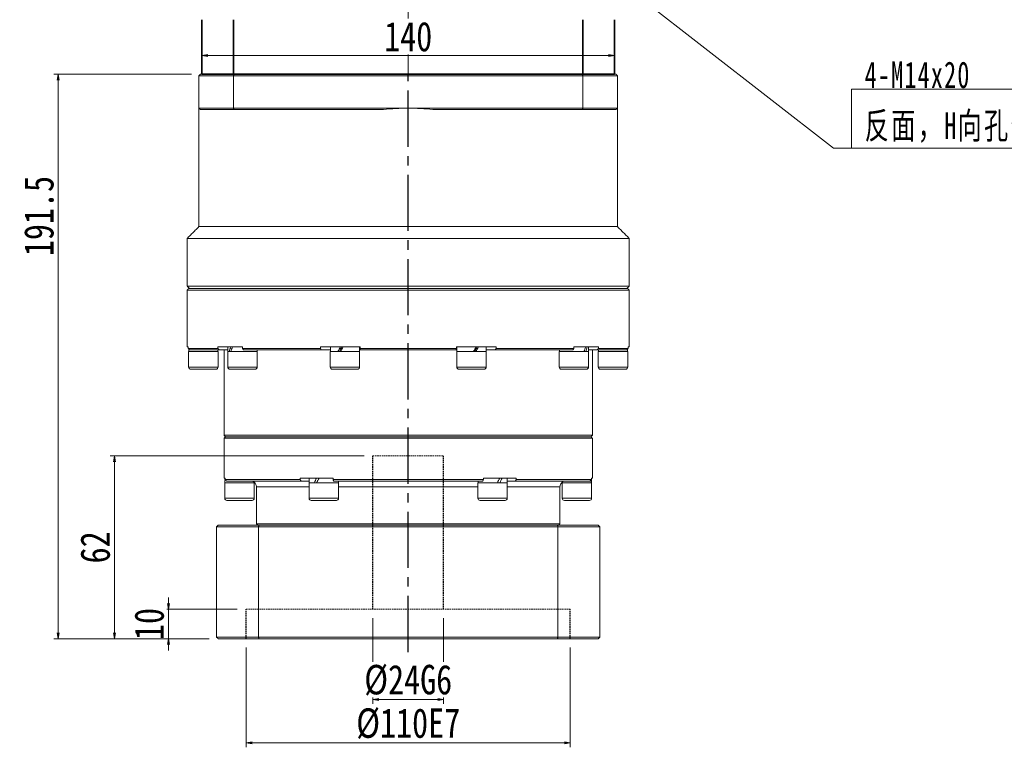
# Model space of a CAD drawing. Header units: millimetres. Extents: x -34 to 1138, y 0 to 822.
# Tile 3 of 5: x 198 to 532, y 310 to 556. Entities that reach past the tile are written whole.
import ezdxf

# ---------------------------------------------------------------- set-up
doc = ezdxf.new("R2010")
doc.units = ezdxf.units.MM
for name, pattern in [('CENTER2', [28.575, 19.05, -3.175, 3.175, -3.175]), ('DASHED', [0.75, 0.5, -0.25]), ('点画线', [18, 12, -2, 2, -2])]:
    doc.linetypes.add(name, pattern=pattern)
doc.layers.add('3中心线层', color=1, linetype='CENTER2')
for name, color, linetype, lineweight in [('中心线层', 1, '点画线', 18), ('尺寸线层', 3, 'Continuous', 18), ('粗实线层', 7, 'Continuous', 35)]:
    doc.layers.add(name, color=color, linetype=linetype, lineweight=lineweight)
doc.styles.add('宋体', font='SimSun.ttf', dxfattribs={"width": 0.8})
doc.styles.add('标准', font='SimSun.ttf', dxfattribs={"width": 0.667})
doc.dimstyles.new('A水平标注$0', dxfattribs={"dimtxt": 3.5, "dimasz": 2, "dimexe": 1.5, "dimexo": 3, "dimgap": 1.1, "dimtad": 1, "dimtoh": 1, "dimdec": 4, "dimdsep": 46, "dimtxsty": '宋体', "dimblk": 'OPEN', "dimcen": 3, "dimclrd": 3, "dimclre": 3, "dimclrt": 6, "dimadec": 0, "dimazin": 0, "dimtm": 1e-09, "dimtfac": 1, "dimtdec": 4, "dimtix": 1, "dimtmove": 0, "dimatfit": 3, "dimldrblk": 'OPEN', "dimfxl": 0, "dimlwd": 13, "dimlwe": 13, "dimarcsym": 0})

# ---------------------------------------------------------------- blocks, each defined once
blk = doc.blocks.new('*X5')
at = {"layer": '尺寸线层', "linetype": 'Continuous'}
blk.add_hatch(color=0, dxfattribs=at).paths.add_polyline_path([(-95.36, 69.41), (-87.56, 64.77), (-88.94, 62.99)], flags=0)
at = {"layer": '尺寸线层', "color": 0, "linetype": 'Continuous'}
blk.add_line((-95.36, 69.41), (-6.11, 0), dxfattribs=at)
at = {"layer": '尺寸线层', "color": 0}
for p, q in [((0, 20.01), (79.78, 20.01)), ((0, 0), (0, 20.01)), ((-6.11, 0), (0, 0)), ((0, 0), (79.78, 0))]:
    blk.add_line(p, q, dxfattribs=at)
at = {"layer": '尺寸线层', "color": 0, "insert": (4.5, 1.8), "char_height": 9, "width": 150.5686, "attachment_point": 7, "line_spacing_factor": 1.15057, "style": '标准'}
blk.add_mtext('\\T1.1;4-M14x20\\P反面，H向孔位一致', dxfattribs=at)
blk = doc.blocks.new('_Open')
at = {"color": 0, "linetype": 'ByBlock', "lineweight": -2}
for p, q in [((-1, 0.17), (0, 0)), ((-1, -0.17), (0, 0)), ((0, 0), (-1, 0))]:
    blk.add_line(p, q, dxfattribs=at)
blk = doc.blocks.new('*D33')
at = {"layer": 'Defpoints', "color": 0, "transparency": 16777216}
for p in [(259.77, 547.09), (399.77, 547.09), (399.77, 544.17)]:
    blk.add_point(p, dxfattribs=at)
at = {"layer": '尺寸线层', "color": 3, "lineweight": 13, "transparency": 16777216}
for p, q in [((259.77, 544.09), (259.77, 542.67)), ((261.77, 544.17), (397.77, 544.17)), ((399.77, 544.09), (399.77, 542.67))]:
    blk.add_line(p, q, dxfattribs=at)
at = {"layer": '尺寸线层', "color": 3, "lineweight": 13, "transparency": 16777216, "xscale": 2, "yscale": 2, "zscale": 2, "rotation": 180}
blk.add_blockref('_Open', (259.77, 544.17), dxfattribs=at)
at = {"layer": '尺寸线层', "color": 3, "lineweight": 13, "transparency": 16777216, "xscale": 2, "yscale": 2, "zscale": 2}
blk.add_blockref('_Open', (399.77, 544.17), dxfattribs=at)
at = {"layer": '尺寸线层', "color": 6, "transparency": 16777216, "insert": (329.77, 550.56), "char_height": 10, "attachment_point": 5, "style": '宋体', "bg_fill": 3, "box_fill_scale": 1.1, "bg_fill_color": 257, "bg_fill_transparency": 0}
blk.add_mtext('140', dxfattribs=at)
blk = doc.blocks.new('*D40')
at = {"layer": 'Defpoints', "color": 0, "transparency": 16777216}
for p in [(274.77, 346.34), (384.77, 346.34), (384.77, 311.01)]:
    blk.add_point(p, dxfattribs=at)
at = {"layer": '尺寸线层', "color": 3, "lineweight": 13, "transparency": 16777216}
for p, q in [((274.77, 343.34), (274.77, 309.51)), ((384.77, 343.34), (384.77, 309.51)), ((276.77, 311.01), (382.77, 311.01))]:
    blk.add_line(p, q, dxfattribs=at)
at = {"layer": '尺寸线层', "color": 3, "lineweight": 13, "transparency": 16777216, "xscale": 2, "yscale": 2, "zscale": 2, "rotation": 180}
blk.add_blockref('_Open', (274.77, 311.01), dxfattribs=at)
at = {"layer": '尺寸线层', "color": 3, "lineweight": 13, "transparency": 16777216, "xscale": 2, "yscale": 2, "zscale": 2}
blk.add_blockref('_Open', (384.77, 311.01), dxfattribs=at)
at = {"layer": '尺寸线层', "color": 6, "transparency": 16777216, "insert": (329.77, 317.51), "char_height": 10, "attachment_point": 5, "style": '宋体', "bg_fill": 3, "box_fill_scale": 1.1, "bg_fill_color": 256, "bg_fill_true_color": 13158600, "bg_fill_transparency": 0}
blk.add_mtext('%%C110E7', dxfattribs=at)
blk = doc.blocks.new('*D41')
at = {"layer": 'Defpoints', "color": 0, "transparency": 16777216}
for p in [(317.77, 356.34), (341.77, 356.34), (341.77, 325.75)]:
    blk.add_point(p, dxfattribs=at)
at = {"layer": '尺寸线层', "color": 3, "lineweight": 13, "transparency": 16777216}
for p, q in [((317.77, 353.34), (317.77, 324.25)), ((341.77, 353.34), (341.77, 324.25)), ((319.77, 325.75), (339.77, 325.75))]:
    blk.add_line(p, q, dxfattribs=at)
at = {"layer": '尺寸线层', "color": 3, "lineweight": 13, "transparency": 16777216, "xscale": 2, "yscale": 2, "zscale": 2, "rotation": 180}
blk.add_blockref('_Open', (317.77, 325.75), dxfattribs=at)
at = {"layer": '尺寸线层', "color": 3, "lineweight": 13, "transparency": 16777216, "xscale": 2, "yscale": 2, "zscale": 2}
blk.add_blockref('_Open', (341.77, 325.75), dxfattribs=at)
at = {"layer": '尺寸线层', "color": 6, "transparency": 16777216, "insert": (329.77, 332.25), "char_height": 10, "attachment_point": 5, "style": '宋体', "bg_fill": 3, "box_fill_scale": 1.1, "bg_fill_color": 256, "bg_fill_true_color": 13158600, "bg_fill_transparency": 0}
blk.add_mtext('%%C24G6', dxfattribs=at)
blk = doc.blocks.new('*D42')
at = {"layer": 'Defpoints', "color": 0, "transparency": 16777216}
for p in [(259.27, 537.84), (210.99, 346.34), (265.27, 346.34)]:
    blk.add_point(p, dxfattribs=at)
at = {"layer": '尺寸线层', "color": 3, "lineweight": 13, "transparency": 16777216}
for p, q in [((256.27, 537.84), (209.49, 537.84)), ((210.99, 535.84), (210.99, 348.34)), ((262.27, 346.34), (209.49, 346.34))]:
    blk.add_line(p, q, dxfattribs=at)
at = {"layer": '尺寸线层', "color": 3, "lineweight": 13, "transparency": 16777216, "xscale": 2, "yscale": 2, "zscale": 2}
for p, rotation in [((210.99, 537.84), 90), ((210.99, 346.34), 270)]:
    blk.add_blockref('_Open', p, dxfattribs=dict(at, rotation=rotation))
at = {"layer": '尺寸线层', "color": 6, "transparency": 16777216, "insert": (204.49, 489.74), "char_height": 10, "attachment_point": 5, "rotation": 90, "style": '宋体', "bg_fill": 3, "box_fill_scale": 1.1, "bg_fill_color": 256, "bg_fill_true_color": 13158600, "bg_fill_transparency": 0}
blk.add_mtext('191.5', dxfattribs=at)
blk = doc.blocks.new('*D43')
at = {"layer": 'Defpoints', "color": 0, "transparency": 16777216}
for p in [(274.77, 356.34), (248.42, 346.34), (265.27, 346.34)]:
    blk.add_point(p, dxfattribs=at)
at = {"layer": '尺寸线层', "color": 3, "lineweight": 13, "transparency": 16777216}
for p, q in [((248.42, 358.34), (248.42, 360.34)), ((271.77, 356.34), (246.92, 356.34)), ((248.42, 356.34), (248.42, 346.34)), ((262.27, 346.34), (246.92, 346.34)), ((248.42, 344.34), (248.42, 342.34))]:
    blk.add_line(p, q, dxfattribs=at)
at = {"layer": '尺寸线层', "color": 3, "lineweight": 13, "transparency": 16777216, "xscale": 2, "yscale": 2, "zscale": 2}
for p, rotation in [((248.42, 356.34), 270), ((248.42, 346.34), 90)]:
    blk.add_blockref('_Open', p, dxfattribs=dict(at, rotation=rotation))
at = {"layer": '尺寸线层', "color": 6, "transparency": 16777216, "insert": (241.92, 351.34), "char_height": 10, "attachment_point": 5, "rotation": 90, "style": '宋体', "bg_fill": 3, "box_fill_scale": 1.1, "bg_fill_color": 256, "bg_fill_true_color": 13158600, "bg_fill_transparency": 0}
blk.add_mtext('10', dxfattribs=at)
blk = doc.blocks.new('*D44')
at = {"layer": 'Defpoints', "color": 0, "transparency": 16777216}
for p in [(317.77, 408.34), (230.09, 346.34), (265.27, 346.34)]:
    blk.add_point(p, dxfattribs=at)
at = {"layer": '尺寸线层', "color": 3, "lineweight": 13, "transparency": 16777216}
for p, q in [((314.77, 408.34), (228.59, 408.34)), ((230.09, 406.34), (230.09, 348.34)), ((262.27, 346.34), (228.59, 346.34))]:
    blk.add_line(p, q, dxfattribs=at)
at = {"layer": '尺寸线层', "color": 3, "lineweight": 13, "transparency": 16777216, "xscale": 2, "yscale": 2, "zscale": 2}
for p, rotation in [((230.09, 408.34), 90), ((230.09, 346.34), 270)]:
    blk.add_blockref('_Open', p, dxfattribs=dict(at, rotation=rotation))
at = {"layer": '尺寸线层', "color": 6, "transparency": 16777216, "insert": (223.59, 377.34), "char_height": 10, "attachment_point": 5, "rotation": 90, "style": '宋体', "bg_fill": 3, "box_fill_scale": 1.1, "bg_fill_color": 256, "bg_fill_true_color": 13158600, "bg_fill_transparency": 0}
blk.add_mtext('62', dxfattribs=at)

msp = doc.modelspace()

# ---------------------------------------------------------------- linework, layer by layer
at = {"color": 7, "linetype": 'Continuous', "lineweight": 15}
for p, q in [((258.76982, 537.34493), (270.48028, 537.34493)), ((258.76982, 537.34493), (258.76982, 526.34493)), ((270.66187, 537.84493), (259.26982, 537.84493)), ((270.48028, 526.34493), (270.48028, 537.34493)), ((270.48028, 537.34493), (389.05936, 537.34493)), ((388.87777, 537.84493), (270.66187, 537.84493)), ((400.26982, 537.84493), (388.87777, 537.84493)), ((389.05936, 537.34493), (400.76982, 537.34493)), ((389.05936, 537.34493), (389.05936, 526.34493)), ((400.76982, 526.34493), (400.76982, 537.34493)), ((270.48028, 526.34493), (258.76982, 526.34493)), ((259.26982, 525.84493), (270.66187, 525.84493)), ((329.76982, 526.34493), (270.48028, 526.34493)), ((270.66187, 525.84493), (321.35852, 525.84493)), ((389.05936, 526.34493), (329.76982, 526.34493)), ((338.18112, 525.84493), (388.87777, 525.84493)), ((388.87777, 525.84493), (400.26982, 525.84493)), ((400.76982, 526.34493), (389.05936, 526.34493)), ((400.76982, 486.14493), (258.76982, 486.14493)), ((404.76982, 482.14493), (254.76982, 482.14493)), ((404.76982, 465.94493), (254.76982, 465.94493)), ((254.76982, 464.64493), (329.76982, 464.64493)), ((329.76982, 465.14493), (255.26982, 465.14493)), ((404.26982, 465.14493), (329.76982, 465.14493)), ((329.76982, 464.64493), (404.76982, 464.64493)), ((254.76982, 445.34493), (255.10456, 445.34493)), ((255.10456, 444.84493), (255.10456, 445.34493)), ((265.20398, 444.84493), (255.10456, 444.84493)), ((265.20398, 445.34493), (265.20398, 444.84493)), ((265.20398, 445.34493), (273.52473, 445.34493)), ((273.52473, 444.84493), (273.52473, 445.34493)), ((299.96536, 444.84493), (273.52473, 444.84493)), ((299.96536, 445.34493), (299.96536, 444.84493)), ((299.96536, 445.34493), (313.42861, 445.34493)), ((313.42861, 444.84493), (313.42861, 445.34493)), ((346.11103, 444.84493), (313.42861, 444.84493)), ((346.11103, 445.34493), (346.11103, 444.84493)), ((346.11103, 445.34493), (359.57428, 445.34493)), ((359.57428, 444.84493), (359.57428, 445.34493)), ((386.01492, 444.84493), (359.57428, 444.84493)), ((386.01492, 445.34493), (386.01492, 444.84493)), ((386.01492, 445.34493), (394.33566, 445.34493)), ((394.33566, 444.84493), (394.33566, 445.34493)), ((404.43508, 444.84493), (394.33566, 444.84493)), ((404.43508, 445.34493), (404.43508, 444.84493)), ((404.43508, 445.34493), (404.76982, 445.34493)), ((260.26982, 443.74493), (255.26982, 443.74493)), ((255.59441, 444.34493), (265.67743, 444.34493)), ((265.26982, 443.74493), (260.26982, 443.74493)), ((268.60314, 444.34493), (265.67743, 444.34493)), ((276.48207, 443.74493), (268.54314, 443.74493)), ((273.84387, 444.34493), (300.24157, 444.34493)), ((278.54314, 443.74493), (276.48207, 443.74493)), ((303.35314, 444.34493), (300.24157, 444.34493)), ((313.04842, 443.74493), (303.29314, 443.74493)), ((313.29314, 443.74493), (313.04842, 443.74493)), ((313.45776, 444.34493), (313.23314, 444.34493)), ((313.45515, 444.34493), (346.08449, 444.34493)), ((346.3065, 444.34493), (345.99098, 444.34493)), ((356.2465, 443.74493), (346.2465, 443.74493)), ((359.29808, 444.34493), (356.1865, 444.34493)), ((359.29808, 444.34493), (385.69577, 444.34493)), ((390.9965, 443.74493), (380.9965, 443.74493)), ((393.86221, 444.34493), (390.9365, 444.34493)), ((393.86221, 444.34493), (403.94524, 444.34493)), ((404.26982, 443.74493), (394.26982, 443.74493)), ((260.26982, 438.49493), (255.26982, 438.49493)), ((256.01982, 437.74493), (260.26982, 437.74493)), ((265.26982, 438.49493), (260.26982, 438.49493)), ((260.26982, 437.74493), (264.51982, 437.74493)), ((276.48207, 438.49493), (268.54314, 438.49493)), ((269.29314, 437.74493), (276.04123, 437.74493)), ((276.04123, 437.74493), (277.79314, 437.74493)), ((278.54314, 438.49493), (276.48207, 438.49493)), ((313.04842, 438.49493), (303.29314, 438.49493)), ((304.04314, 437.74493), (312.33513, 437.74493)), ((312.33513, 437.74493), (312.54314, 437.74493)), ((313.29314, 438.49493), (313.04842, 438.49493)), ((356.2465, 438.49493), (346.2465, 438.49493)), ((346.9965, 437.74493), (355.4965, 437.74493)), ((390.9965, 438.49493), (380.9965, 438.49493)), ((381.7465, 437.74493), (390.2465, 437.74493)), ((404.26982, 438.49493), (394.26982, 438.49493)), ((395.01982, 437.74493), (403.51982, 437.74493)), ((392.26982, 415.34493), (267.26982, 415.34493)), ((267.26982, 414.34493), (329.76982, 414.34493)), ((329.76982, 414.84493), (267.76982, 414.84493)), ((267.76982, 414.84493), (391.76982, 414.84493)), ((391.76982, 414.84493), (329.76982, 414.84493)), ((329.76982, 414.34493), (392.26982, 414.34493)), ((267.26982, 400.84493), (267.60371, 400.84493)), ((272.51982, 399.24493), (267.51982, 399.24493)), ((267.60371, 400.34493), (267.60371, 400.84493)), ((293.09944, 400.34493), (267.60371, 400.34493)), ((268.09737, 399.84493), (293.42165, 399.84493)), ((277.51982, 399.24493), (272.51982, 399.24493)), ((278.26982, 397.84493), (296.14482, 397.84493)), ((293.09944, 400.84493), (293.09944, 400.34493)), ((293.09944, 400.84493), (304.27409, 400.84493)), ((293.42165, 399.84493), (296.20482, 399.84493)), ((305.47495, 399.24493), (296.14482, 399.24493)), ((304.27409, 400.34493), (304.27409, 400.84493)), ((355.26555, 400.34493), (304.27409, 400.34493)), ((304.44554, 399.84493), (355.0941, 399.84493)), ((306.14482, 399.24493), (305.47495, 399.24493)), ((306.14482, 397.84493), (353.39482, 397.84493)), ((306.45657, 399.84493), (306.64482, 399.84493)), ((352.89482, 399.84493), (353.08307, 399.84493)), ((363.39482, 399.24493), (353.39482, 399.24493)), ((355.26555, 400.84493), (355.26555, 400.34493)), ((355.26555, 400.84493), (366.44021, 400.84493)), ((363.33482, 399.84493), (366.11799, 399.84493)), ((363.39482, 397.84493), (381.26982, 397.84493)), ((366.11799, 399.84493), (391.44227, 399.84493)), ((366.44021, 400.34493), (366.44021, 400.84493)), ((391.93593, 400.34493), (366.44021, 400.34493)), ((392.01982, 399.24493), (382.01982, 399.24493)), ((391.93593, 400.84493), (391.93593, 400.34493)), ((391.93593, 400.84493), (392.26982, 400.84493)), ((272.51982, 393.99493), (267.51982, 393.99493)), ((268.26982, 393.24493), (272.51982, 393.24493)), ((277.51982, 393.99493), (272.51982, 393.99493)), ((272.51982, 393.24493), (276.76982, 393.24493)), ((305.47495, 393.99493), (296.14482, 393.99493)), ((296.89482, 393.24493), (304.82543, 393.24493)), ((304.82543, 393.24493), (305.39482, 393.24493)), ((306.14482, 393.99493), (305.47495, 393.99493)), ((363.39482, 393.99493), (353.39482, 393.99493)), ((354.14482, 393.24493), (362.64482, 393.24493)), ((392.01982, 393.99493), (382.01982, 393.99493)), ((382.76982, 393.24493), (391.26982, 393.24493)), ((264.76982, 384.34493), (278.96382, 384.34493)), ((264.76982, 384.34493), (264.76982, 346.84493)), ((279.13633, 384.84493), (265.26982, 384.84493)), ((381.26982, 385.34493), (278.26982, 385.34493)), ((278.96382, 384.34493), (380.57582, 384.34493)), ((278.96382, 346.84493), (278.96382, 384.34493)), ((380.40331, 384.84493), (279.13633, 384.84493)), ((394.26982, 384.84493), (380.40331, 384.84493)), ((380.57582, 384.34493), (394.76982, 384.34493)), ((380.57582, 384.34493), (380.57582, 346.84493)), ((394.76982, 346.84493), (394.76982, 384.34493)), ((278.96382, 346.84493), (264.76982, 346.84493)), ((265.26982, 346.34493), (279.13633, 346.34493)), ((380.57582, 346.84493), (278.96382, 346.84493)), ((279.13633, 346.34493), (380.40331, 346.34493)), ((380.40331, 346.34493), (394.26982, 346.34493)), ((394.76982, 346.84493), (380.57582, 346.84493))]:
    msp.add_line(p, q, dxfattribs=at)
at = {"color": 6, "linetype": 'DASHED', "lineweight": 15}
for p, q in [((317.76982, 408.34493), (341.76982, 408.34493)), ((274.76982, 356.34493), (384.76982, 356.34493))]:
    msp.add_line(p, q, dxfattribs=at)
at = {"color": 7, "linetype": 'Continuous', "lineweight": 15}
for centre, radius, start, end in [((329.76982, 455.34493), 71, 90, 96.8037548), ((329.76982, 455.34493), 71, 83.1962452, 90), ((256.01982, 438.49493), 0.75, 180, 270), ((264.51982, 438.49493), 0.75, 270, 0), ((269.29314, 438.49493), 0.75, 180, 270), ((277.79314, 438.49493), 0.75, 270, 0), ((304.04314, 438.49493), 0.75, 180, 270), ((312.54314, 438.49493), 0.75, 270, 0), ((346.9965, 438.49493), 0.75, 180, 270), ((355.4965, 438.49493), 0.75, 270, 0), ((381.7465, 438.49493), 0.75, 180, 270), ((390.2465, 438.49493), 0.75, 270, 0), ((395.01982, 438.49493), 0.75, 180, 270), ((403.51982, 438.49493), 0.75, 270, 0), ((276.26982, 397.84493), 2, 0, 30.1681269), ((383.26982, 397.84493), 2, 149.8150812, 180), ((268.26982, 393.99493), 0.75, 180, 270), ((276.76982, 393.99493), 0.75, 270, 0), ((296.89482, 393.99493), 0.75, 180, 270), ((305.39482, 393.99493), 0.75, 270, 0), ((354.14482, 393.99493), 0.75, 180, 270), ((362.64482, 393.99493), 0.75, 270, 0), ((382.76982, 393.99493), 0.75, 180, 270), ((391.26982, 393.99493), 0.75, 270, 0)]:
    msp.add_arc(centre, radius, start, end, dxfattribs=at)
at = {"color": 7, "linetype": 'Continuous', "lineweight": 15, "extrusion": (0, 0, -1)}
for centre, major_axis, ratio, start_param, end_param in [((260.26982, 443.74493), (0, 8.55633), 0.577350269, 4.71238898, 4.809291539), ((273.54314, 445.34493), (3.53747, 8.43319), 0.408881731, 4.354424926, 4.542528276), ((273.54314, 443.74493), (3.53747, 8.43319), 0.408881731, 4.542528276, 4.730631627), ((308.29314, 445.34493), (4.80121, 8.53127), 0.13629391, 4.44773239, 4.63583574), ((308.29314, 445.34493), (3.24616, 5.76811), 0.13629391, 4.355607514, 4.63583574), ((308.29314, 443.74493), (4.80121, 8.53127), 0.13629391, 4.63583574, 4.823939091), ((351.2465, 445.34493), (4.80121, 8.53127), 0.13629391, 1.494243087, 1.682346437), ((351.2465, 443.74493), (3.24616, 5.76811), 0.13629391, 1.214014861, 1.494243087), ((351.2465, 443.74493), (4.80121, 8.53127), 0.13629391, 1.306139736, 1.494243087), ((385.9965, 445.34493), (3.53747, 8.43319), 0.408881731, 1.400935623, 1.589038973), ((385.9965, 443.74493), (3.53747, 8.43319), 0.408881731, 1.212832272, 1.400935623), ((399.26982, 445.34493), (0, 8.55633), 0.577350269, 1.661661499, 1.758899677), ((399.26982, 443.74493), (0, 8.55633), 0.577350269, 1.473893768, 1.570796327), ((272.51982, 400.84493), (0, 8.55633), 0.577350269, 4.618754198, 4.71238898), ((272.51982, 399.24493), (0, 8.55633), 0.577350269, 4.71238898, 4.837645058), ((301.14482, 400.84493), (4.54557, 8.49348), 0.227735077, 4.403003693, 4.591107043), ((301.14482, 399.24493), (4.54557, 8.49348), 0.227735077, 4.591107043, 4.779210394), ((301.14482, 400.84493), (3.07332, 5.74255), 0.227735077, 4.452374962, 4.591107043), ((358.39482, 400.84493), (4.54557, 8.49348), 0.227735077, 1.44951439, 1.63761774), ((358.39482, 399.24493), (3.07332, 5.74255), 0.227735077, 1.310782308, 1.44951439), ((358.39482, 399.24493), (4.54557, 8.49348), 0.227735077, 1.261411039, 1.44951439), ((387.01982, 400.84493), (0, 8.55633), 0.577350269, 1.570796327, 1.758899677), ((387.01982, 399.24493), (0, 8.55633), 0.577350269, 1.477161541, 1.570796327)]:
    msp.add_ellipse(centre, major_axis=major_axis, ratio=ratio, start_param=start_param, end_param=end_param, dxfattribs=at)
at = {"color": 7, "linetype": 'Continuous', "lineweight": 15}
for points in [[(259.26982, 537.84493), (258.76982, 537.34493)], [(270.66187, 537.84493), (270.48028, 537.34493)], [(388.87777, 537.84493), (389.05936, 537.34493)], [(400.76982, 537.34493), (400.26982, 537.84493)], [(258.76982, 486.14493), (258.76982, 526.34493)], [(259.26982, 525.84493), (258.76982, 526.34493)], [(270.66187, 525.84493), (270.48028, 526.34493)], [(388.87777, 525.84493), (389.05936, 526.34493)], [(400.26982, 525.84493), (400.76982, 526.34493)], [(400.76982, 526.34493), (400.76982, 486.14493)], [(254.76982, 482.14493), (258.76982, 486.14493)], [(400.76982, 486.14493), (404.76982, 482.14493)], [(254.76982, 465.94493), (254.76982, 482.14493)], [(404.76982, 482.14493), (404.76982, 465.94493)], [(255.56982, 465.14493), (254.76982, 465.94493)], [(254.76982, 464.64493), (255.26982, 465.14493)], [(254.76982, 445.34493), (254.76982, 464.64493)], [(404.76982, 465.94493), (403.96982, 465.14493)], [(404.26982, 465.14493), (404.76982, 464.64493)], [(404.76982, 464.64493), (404.76982, 445.34493)], [(255.10456, 444.84493), (255.59441, 444.34493)], [(265.67743, 444.34493), (265.20398, 444.84493)], [(268.60314, 443.74493), (268.60314, 445.34493)], [(273.52473, 444.84493), (273.84387, 444.34493)], [(300.24157, 444.34493), (299.96536, 444.84493)], [(303.35314, 443.74493), (303.35314, 445.34493)], [(313.23314, 445.34493), (313.23314, 443.74493)], [(313.42861, 444.84493), (313.45515, 444.34493)], [(346.08449, 444.34493), (346.11103, 444.84493)], [(346.3065, 443.74493), (346.3065, 445.34493)], [(356.1865, 445.34493), (356.1865, 443.74493)], [(359.57428, 444.84493), (359.29808, 444.34493)], [(385.69577, 444.34493), (386.01492, 444.84493)], [(390.9365, 445.34493), (390.9365, 443.74493)], [(394.33566, 444.84493), (393.86221, 444.34493)], [(403.94524, 444.34493), (404.43508, 444.84493)], [(255.26982, 438.49493), (255.26982, 443.74493)], [(265.20982, 444.34493), (265.20982, 443.74493)], [(265.26982, 443.74493), (265.26982, 438.49493)], [(267.26982, 415.34493), (267.26982, 444.34493)], [(268.54314, 438.49493), (268.54314, 443.74493)], [(278.48314, 444.34493), (278.48314, 443.74493)], [(278.54314, 443.74493), (278.54314, 438.49493)], [(303.29314, 438.49493), (303.29314, 443.74493)], [(313.29314, 443.74493), (313.29314, 438.49493)], [(346.2465, 438.49493), (346.2465, 443.74493)], [(356.2465, 443.74493), (356.2465, 438.49493)], [(380.9965, 438.49493), (380.9965, 443.74493)], [(381.0565, 443.74493), (381.0565, 444.34493)], [(390.9965, 443.74493), (390.9965, 438.49493)], [(392.26982, 444.34493), (392.26982, 415.34493)], [(394.26982, 438.49493), (394.26982, 443.74493)], [(394.32982, 443.74493), (394.32982, 444.34493)], [(404.26982, 443.74493), (404.26982, 438.49493)], [(267.76982, 414.84493), (267.26982, 415.34493)], [(267.26982, 414.34493), (267.76982, 414.84493)], [(267.26982, 400.84493), (267.26982, 414.34493)], [(392.26982, 415.34493), (391.76982, 414.84493)], [(391.76982, 414.84493), (392.26982, 414.34493)], [(392.26982, 414.34493), (392.26982, 400.84493)], [(267.51982, 393.99493), (267.51982, 399.24493)], [(267.60371, 400.34493), (268.09737, 399.84493)], [(277.45982, 399.46998), (277.45982, 399.24493)], [(277.51982, 399.24493), (277.51982, 393.99493)], [(278.26982, 385.34493), (278.26982, 397.84493)], [(293.42165, 399.84493), (293.09944, 400.34493)], [(296.14482, 393.99493), (296.14482, 399.24493)], [(296.20482, 399.24493), (296.20482, 400.84493)], [(304.27409, 400.34493), (304.44554, 399.84493)], [(306.08482, 399.84493), (306.08482, 399.24493)], [(306.14482, 399.24493), (306.14482, 393.99493)], [(353.39482, 393.99493), (353.39482, 399.24493)], [(353.45482, 399.24493), (353.45482, 399.84493)], [(355.0941, 399.84493), (355.26555, 400.34493)], [(363.33482, 400.84493), (363.33482, 399.24493)], [(363.39482, 399.24493), (363.39482, 393.99493)], [(366.44021, 400.34493), (366.11799, 399.84493)], [(381.26982, 397.84493), (381.26982, 385.34493)], [(382.01982, 393.99493), (382.01982, 399.24493)], [(382.07982, 399.24493), (382.07982, 399.43732)], [(391.44227, 399.84493), (391.93593, 400.34493)], [(392.01982, 399.24493), (392.01982, 393.99493)], [(264.76982, 384.34493), (265.26982, 384.84493)], [(278.76982, 384.84493), (278.26982, 385.34493)], [(279.13633, 384.84493), (278.96382, 384.34493)], [(380.57582, 384.34493), (380.40331, 384.84493)], [(381.26982, 385.34493), (380.76982, 384.84493)], [(394.26982, 384.84493), (394.76982, 384.34493)], [(265.26982, 346.34493), (264.76982, 346.84493)], [(278.96382, 346.84493), (279.13633, 346.34493)], [(380.40331, 346.34493), (380.57582, 346.84493)], [(394.76982, 346.84493), (394.26982, 346.34493)]]:
    msp.add_open_spline(points, degree=1, dxfattribs=at)
for points, knots in [([(277.99959, 398.85175), (277.99689, 398.85958), (277.9881, 398.88511), (277.61697, 399.44479), (277.00971, 399.79812), (276.54485, 399.83448), (276.4112, 399.84493)], [0, 0, 0, 0, 0.326549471, 1.065534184, 1.708406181, 1.967821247, 1.967821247, 1.967821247, 1.967821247]), ([(306.08482, 399.70319), (306.12086, 399.72414), (306.30385, 399.83046), (306.38855, 399.83849), (306.45657, 399.84493)], [0, 0, 0, 0, 0.0791132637, 0.4016294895, 0.4016294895, 0.4016294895, 0.4016294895]), ([(353.08307, 399.84493), (353.16906, 399.83318), (353.25822, 399.821), (353.44808, 399.71209), (353.45482, 399.70822)], [0, 0, 0, 0, 0.3845346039, 0.3986983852, 0.3986983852, 0.3986983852, 0.3986983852]), ([(383.12845, 399.84493), (382.9444, 399.82594), (382.40012, 399.7698), (381.91059, 399.38109), (381.62732, 399.02169), (381.51084, 398.7969), (381.53408, 398.84053), (381.54006, 398.85176)], [0, 0, 0, 0, 0.371254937, 1.097915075, 1.483628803, 1.880459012, 2.017902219, 2.017902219, 2.017902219, 2.017902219])]:
    msp.add_open_spline(points, degree=3, knots=knots, dxfattribs=at)
at = {"layer": '3中心线层'}
msp.add_line((329.76982, 341.79611), (329.76982, 537.84493), dxfattribs=at)
at = {"layer": '3中心线层', "color": 6, "linetype": 'DASHED'}
for p, q in [((274.76982, 346.34493), (274.76982, 356.34493)), ((384.76982, 346.34493), (384.76982, 356.34493))]:
    msp.add_line(p, q, dxfattribs=at)
at = {"layer": '中心线层'}
msp.add_line((329.76982, 537.84493), (329.76982, 728.39905), dxfattribs=at)
at = {"layer": '粗实线层'}
for p, q in [((259.76982, 537.84493), (259.76982, 556.34493)), ((270.48028, 537.84493), (270.48028, 556.34493)), ((389.05937, 537.84493), (389.05937, 556.34493)), ((399.76982, 537.84493), (399.76982, 556.34493)), ((259.76982, 537.84493), (399.76982, 537.84493))]:
    msp.add_line(p, q, dxfattribs=at)

# ---------------------------------------------------------------- block references
at = {"layer": '尺寸线层'}
msp.add_blockref('*X5', (480.16715, 512.79555), dxfattribs=at)

# ---------------------------------------------------------------- next in the draw order: dimensions: what is measured, and where the dimension line sits
dim = msp.add_linear_dim(base=(399.76982, 544.16905), p1=(259.76982, 547.09493), p2=(399.76982, 547.09493), dimstyle='A水平标注$0', override={"dimtxt": 10, "dimgap": 1.5, "dimblk": 'Open', "dimtfill": 1, "dimtfillclr": 256}, dxfattribs=at)
dim.commit()
dim.dimension.update_dxf_attribs({"geometry": '*D33', "text_midpoint": (329.76982, 550.55732)})
dim = msp.add_linear_dim(base=(210.99229, 346.34493), p1=(259.26982, 537.84493), p2=(265.26982, 346.34493), angle=90, dimstyle='A水平标注$0', override={"dimtxt": 10, "dimgap": 1.5, "dimblk": 'Open', "dimtfill": 1, "dimtfillclr": 256}, dxfattribs=at)
dim.commit()
dim.dimension.update_dxf_attribs({"geometry": '*D42', "text_midpoint": (210.99229, 489.74493), "dimtype": 160})
dim = msp.add_linear_dim(base=(384.76982, 311.01042), p1=(274.76982, 346.34493), p2=(384.76982, 346.34493), text='%%C<>E7', dimstyle='A水平标注$0', override={"dimtxt": 10, "dimgap": 1.5, "dimblk": 'Open', "dimtfill": 1, "dimtfillclr": 256}, dxfattribs=at)
dim.commit()
dim.dimension.update_dxf_attribs({"geometry": '*D40', "text_midpoint": (329.76982, 317.51042)})

# ---------------------------------------------------------------- next in the draw order: dimensions: what is measured, and where the dimension line sits
dim = msp.add_linear_dim(base=(248.41741, 346.34493), p1=(274.76982, 356.34493), p2=(265.26982, 346.34493), angle=90, dimstyle='A水平标注$0', override={"dimtxt": 10, "dimgap": 1.5, "dimblk": 'Open', "dimtfill": 1, "dimtfillclr": 256}, dxfattribs=at)
dim.commit()
dim.dimension.update_dxf_attribs({"geometry": '*D43', "text_midpoint": (241.91741, 351.34493)})
dim = msp.add_linear_dim(base=(341.76982, 325.74791), p1=(317.76982, 356.34493), p2=(341.76982, 356.34493), text='%%C<>G6', dimstyle='A水平标注$0', override={"dimtxt": 10, "dimgap": 1.5, "dimblk": 'Open', "dimtfill": 1, "dimtfillclr": 256}, dxfattribs=at)
dim.commit()
dim.dimension.update_dxf_attribs({"geometry": '*D41', "text_midpoint": (329.76982, 325.74791), "dimtype": 160})

# ---------------------------------------------------------------- next in the draw order: linework, layer by layer
at = {"layer": '3中心线层', "color": 6, "linetype": 'DASHED'}
msp.add_line((341.76982, 356.34493), (341.76982, 408.34493), dxfattribs=at)

# ---------------------------------------------------------------- next in the draw order: dimensions: what is measured, and where the dimension line sits
at = {"layer": '尺寸线层'}
dim = msp.add_linear_dim(base=(230.09235, 346.34493), p1=(317.76982, 408.34493), p2=(265.26982, 346.34493), angle=90, dimstyle='A水平标注$0', override={"dimtxt": 10, "dimgap": 1.5, "dimblk": 'Open', "dimtfill": 1, "dimtfillclr": 256}, dxfattribs=at)
dim.commit()
dim.dimension.update_dxf_attribs({"geometry": '*D44', "text_midpoint": (223.59235, 377.34493)})

# ---------------------------------------------------------------- next in the draw order: linework, layer by layer
at = {"layer": '3中心线层', "color": 6, "linetype": 'DASHED'}
msp.add_line((317.76982, 356.34493), (317.76982, 408.34493), dxfattribs=at)

doc.saveas('drawing.dxf')
